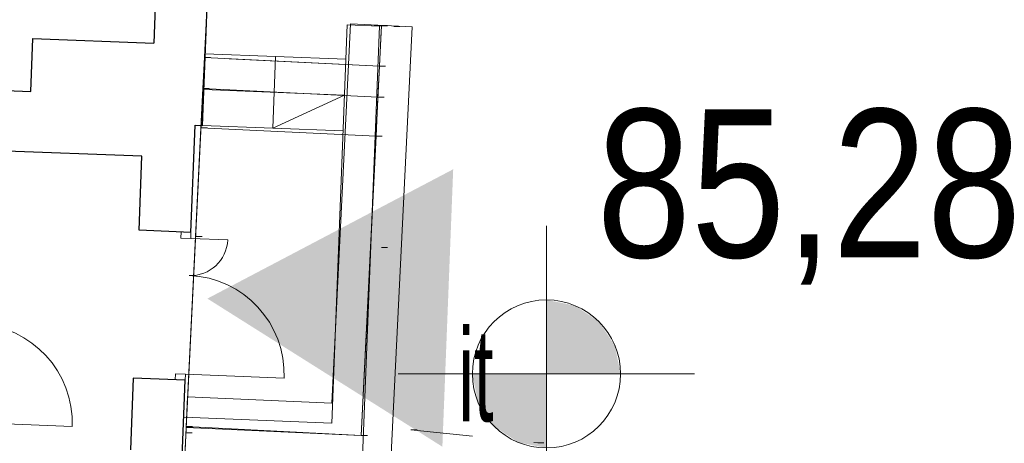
# Model space of a CAD drawing. Extents: x -198213 to 5540361, y 56395 to 5961443.
# Tile 67 of 76: x 5539591.98 to 5539599.96, y 5961353.77 to 5961357.21. Entities that reach past the tile are written whole.
import ezdxf

# ---------------------------------------------------------------- set-up
doc = ezdxf.new("R2010")
doc.units = 0
doc.header["$MEASUREMENT"] = 0
doc.linetypes.add('L_0_03', pattern=[1, 0.5, -0.5])
doc.linetypes.add('L_0_06', pattern=[2, 1.5, -0.5])
for name, color, linetype, lineweight in [('0_Nr_Pióra__7', 8, 'Continuous', 13), ('312_budynek_ewidencyjny_Nr_Pióra__7', 8, 'Continuous', 13), ('arch wypelnienia_Nr_Pióra__54', 8, 'Continuous', 25), ('bt_Nr_Pióra__7', 8, 'Continuous', 13), ('INWENT RZĘDNE_Nr_Pióra__21', 8, 'Continuous', 9), ('INWENT. DRZWI_Nr_Pióra__5', 8, 'Continuous', 13), ('INWENT.ŚCIANY_Nr_Pióra__1', 8, 'Continuous', 25), ('INWENT.ŚCIANY_Nr_Pióra__5', 8, 'Continuous', 13), ('IT_Nr_Pióra__96', 8, 'Continuous', 13), ('mur_op_Nr_Pióra__7', 8, 'Continuous', 13), ('sch_Nr_Pióra__7', 8, 'Continuous', 13)]:
    doc.layers.add(name, color=color, linetype=linetype, lineweight=lineweight)
doc.layers.add('INWENT RZĘDNE', color=8, linetype='Continuous')
doc.styles.add('GENERATED_STYLE_3', font='ARIALN.TTF')
doc.styles.add('GENERATED_STYLE_8', font='ARIALN.TTF')
doc.linetypes.add('L_0_29_SHX', pattern='A,0,[1,Rusinowo PAB zagospodarowanie 30.08.20251.Shx,S=5,R=0,X=0,Y=0],-5,0', length=5)

# ---------------------------------------------------------------- blocks, each defined once
blk = doc.blocks.new('Koty wysokościowe_7', base_point=(-117590.1, 128960.9))
at = {"layer": 'INWENT RZĘDNE_Nr_Pióra__21', "linetype": 'Continuous'}
for points in [[(-117590.1, 128960.9), (-116990.1, 128960.9), (-117035.8, 129190.5), (-117165.9, 129385.1), (-117360.5, 129515.2), (-117590.1, 129560.9)], [(-117590.1, 128960.9), (-118190.1, 128960.9), (-118144.5, 128731.3), (-118014.4, 128536.6), (-117819.7, 128406.5), (-117590.1, 128360.9)]]:
    blk.add_hatch(color=256, dxfattribs=at).paths.add_polyline_path(points, flags=0)
for p, q in [((-117590.1, 127760.9), (-117590.1, 130160.9)), ((-118790.1, 128960.9), (-116390.1, 128960.9))]:
    blk.add_line(p, q, dxfattribs=at)
blk.add_circle((-117590.1, 128960.9), 600, dxfattribs=at)
at = {"layer": 'INWENT RZĘDNE_Nr_Pióra__21', "insert": (-117184, 129682.8), "char_height": 1200, "attachment_point": 7, "style": 'GENERATED_STYLE_3'}
blk.add_mtext('{85,28}', dxfattribs=at)

msp = doc.modelspace()

# ---------------------------------------------------------------- hatches: boundary and pattern name
at = {"layer": 'arch wypelnienia_Nr_Pióra__54', "linetype": 'Continuous'}
msp.add_hatch(color=256, dxfattribs=at).paths.add_polyline_path([(5539595.4921, 5961355.9941), (5539593.5011, 5961354.946), (5539595.4043, 5961353.7458)], flags=0)

# ---------------------------------------------------------------- linework, layer by layer
at = {"layer": '0_Nr_Pióra__7', "linetype": 'Continuous'}
for p, q in [((5539594.8507, 5961357.1595), (5539594.9007, 5961357.1595)), ((5539594.8871, 5961357.1573), (5539594.9371, 5961357.1573)), ((5539594.9086, 5961357.156), (5539594.9586, 5961357.156)), ((5539594.91, 5961357.16), (5539594.96, 5961357.16)), ((5539594.91, 5961357.16), (5539594.96, 5961357.16)), ((5539594.91, 5961357.16), (5539594.96, 5961357.16)), ((5539595.01, 5961357.15), (5539595.06, 5961357.15)), ((5539593.4772, 5961356.8997), (5539593.5272, 5961356.8997)), ((5539594.8941, 5961356.8308), (5539594.9441, 5961356.8308)), ((5539593.4648, 5961356.6498), (5539593.5148, 5961356.6498)), ((5539594.882, 5961356.5789), (5539594.932, 5961356.5789)), ((5539593.4491, 5961356.3301), (5539593.4991, 5961356.3301)), ((5539594.8668, 5961356.2626), (5539594.9168, 5961356.2626)), ((5539593.41, 5961355.45), (5539593.46, 5961355.45)), ((5539594.91, 5961355.36), (5539594.96, 5961355.36)), ((5539593.3297, 5961353.91), (5539593.3797, 5961353.91)), ((5539593.3271, 5961353.8576), (5539593.3771, 5961353.8576)), ((5539593.3293, 5961353.9014), (5539593.3793, 5961353.9014)), ((5539594.747, 5961353.837), (5539594.797, 5961353.837)), ((5539595.15, 5961353.882), (5539595.2, 5961353.882)), ((5539596.177, 5961353.776), (5539596.227, 5961353.776))]:
    msp.add_line(p, q, dxfattribs=at)
at = {"layer": '312_budynek_ewidencyjny_Nr_Pióra__7', "linetype": 'Continuous', "flags": 128}
msp.add_lwpolyline([(5539593.78, 5961363.04), (5539593.31, 5961353.51)], dxfattribs=at)
at = {"layer": 'bt_Nr_Pióra__7', "linetype": 'L_0_06', "flags": 128}
msp.add_lwpolyline([(5539593.4772, 5961356.8997), (5539593.78, 5961363.04), (5539587.33, 5961363.34), (5539587.18, 5961360.18), (5539584.98, 5961360.25), (5539584.98, 5961361.41), (5539580.92, 5961361.43), (5539580.81, 5961367.97), (5539586.53, 5961371.55), (5539592.36, 5961371.55), (5539593.12, 5961372), (5539596.86, 5961374.52), (5539597.08, 5961375.38), (5539600.421, 5961375.87), (5539610.25, 5961377.71), (5539610.22, 5961375.14), (5539605.29, 5961375.49), (5539605.13, 5961372.03), (5539609.91, 5961372.04), (5539609.8989, 5961372.6018), (5539610.57, 5961372.56), (5539610.3, 5961368.66), (5539609.722, 5961368.694), (5539601.863, 5961367.549), (5539601.408, 5961362.448), (5539595.154, 5961359.805), (5539594.91, 5961357.16), (5539594.8941, 5961356.8308)], close=True, dxfattribs=at)
at = {"layer": 'INWENT. DRZWI_Nr_Pióra__5', "linetype": 'Continuous'}
for p, q in [((5539593.2877, 5961355.486), (5539593.2857, 5961355.4361)), ((5539593.2857, 5961355.4361), (5539593.3657, 5961355.433)), ((5539593.3657, 5961355.433), (5539593.3676, 5961355.4829)), ((5539593.3657, 5961355.433), (5539593.6655, 5961355.4212)), ((5539593.2408, 5961354.287), (5539593.2428, 5961354.3369)), ((5539593.2428, 5961354.3369), (5539593.3227, 5961354.3338)), ((5539593.3227, 5961354.3338), (5539593.3208, 5961354.2838)), ((5539593.3227, 5961354.3338), (5539594.1221, 5961354.3025)), ((5539592.4054, 5961353.9093), (5539591.606, 5961353.9405))]:
    msp.add_line(p, q, dxfattribs=at)
for centre, radius, start, end in [((5539593.3657, 5961355.433), 0.3, 267.76157, 357.76157), ((5539593.3227, 5961354.3338), 0.8, 357.76157, 87.76157), ((5539591.606, 5961353.9405), 0.8, 357.76157, 87.76157)]:
    msp.add_arc(centre, radius, start, end, dxfattribs=at)
at = {"layer": 'INWENT.ŚCIANY_Nr_Pióra__1', "linetype": 'Continuous'}
for p, q in [((5539593.1192, 5961358.3448), (5539593.0673, 5961357.0158)), ((5539593.4616, 5961356.3499), (5539593.5401, 5961358.3584)), ((5539592.0712, 5961356.6244), (5539592.088, 5961357.0541)), ((5539592.088, 5961357.0541), (5539593.0673, 5961357.0158)), ((5539587.4647, 5961356.8045), (5539592.0712, 5961356.6244)), ((5539592.9714, 5961356.0989), (5539587.3357, 5961356.3192)), ((5539593.3676, 5961355.4829), (5539593.4016, 5961356.3523)), ((5539593.4016, 5961356.3523), (5539593.4616, 5961356.3499)), ((5539592.948, 5961355.4993), (5539592.9714, 5961356.0989)), ((5539593.3676, 5961355.4829), (5539592.948, 5961355.4993)), ((5539592.9011, 5961354.3002), (5539592.8784, 5961353.7207)), ((5539593.3208, 5961354.2838), (5539592.9011, 5961354.3002)), ((5539593.2708, 5961353.0048), (5539593.3208, 5961354.2838))]:
    msp.add_line(p, q, dxfattribs=at)
at = {"layer": 'INWENT.ŚCIANY_Nr_Pióra__5', "linetype": 'Continuous'}
for p, q in [((5539594.5081, 5961353.9372), (5539594.6343, 5961357.1647)), ((5539594.8941, 5961357.1546), (5539594.6343, 5961357.1647)), ((5539594.7578, 5961353.6672), (5539594.8941, 5961357.1546)), ((5539593.4842, 5961356.9295), (5539594.6234, 5961356.8849)), ((5539594.0538, 5961356.9072), (5539594.0311, 5961356.3276)), ((5539593.4729, 5961356.6397), (5539594.612, 5961356.5952)), ((5539594.0311, 5961356.3276), (5539594.612, 5961356.5952)), ((5539593.4616, 5961356.3499), (5539594.6007, 5961356.3054)), ((5539593.309, 5961353.9841), (5539594.5081, 5961353.9372))]:
    msp.add_line(p, q, dxfattribs=at)
at = {"layer": 'IT_Nr_Pióra__96', "linetype": 'L_0_03', "flags": 128}
msp.add_lwpolyline([(5539595.15, 5961353.882), (5539596.177, 5961353.776)], dxfattribs=at)
at = {"layer": 'mur_op_Nr_Pióra__7', "linetype": 'Continuous', "flags": 128}
for points in [[(5539593.318, 5961353.6517), (5539594.9845, 5961353.5759), (5539595.1597, 5961357.1478)], [(5539593.3407, 5961354.1512), (5539594.5095, 5961354.0981), (5539594.6603, 5961357.1722)], [(5539595.1597, 5961357.1477), (5539594.6603, 5961357.1723)], [(5539593.318, 5961353.6517), (5539593.3406, 5961354.1512)]]:
    msp.add_lwpolyline(points, dxfattribs=at)
at = {"layer": 'mur_op_Nr_Pióra__7', "linetype": 'L_0_29_SHX', "flags": 128}
msp.add_lwpolyline([(5539593.3293, 5961353.9014), (5539594.747, 5961353.837), (5539594.91, 5961357.16)], dxfattribs=at)
at = {"layer": 'sch_Nr_Pióra__7', "linetype": 'Continuous', "flags": 128}
for points in [[(5539593.4772, 5961356.8997), (5539594.8941, 5961356.8308), (5539594.882, 5961356.5789), (5539593.4648, 5961356.6498)], [(5539594.882, 5961356.5789), (5539594.8668, 5961356.2626), (5539593.4491, 5961356.3301), (5539593.4648, 5961356.6498)], [(5539593.4491, 5961356.3301), (5539594.8668, 5961356.2626), (5539594.747, 5961353.837), (5539593.3297, 5961353.91)]]:
    msp.add_lwpolyline(points, close=True, dxfattribs=at)

# ---------------------------------------------------------------- block references
at = {"layer": 'INWENT RZĘDNE', "xscale": 0.001, "yscale": 0.001, "zscale": 0.001}
msp.add_blockref('Koty wysokościowe_7', (5539596.2475, 5961354.3357), dxfattribs=at)

# ---------------------------------------------------------------- texts
at = {"layer": 'IT_Nr_Pióra__96', "linetype": 'Continuous', "insert": (5539595.5343, 5961354.7015), "char_height": 0.75, "attachment_point": 1, "style": 'GENERATED_STYLE_8'}
msp.add_mtext('{\\W0.660000x;it}', dxfattribs=at)

doc.saveas('drawing.dxf')
